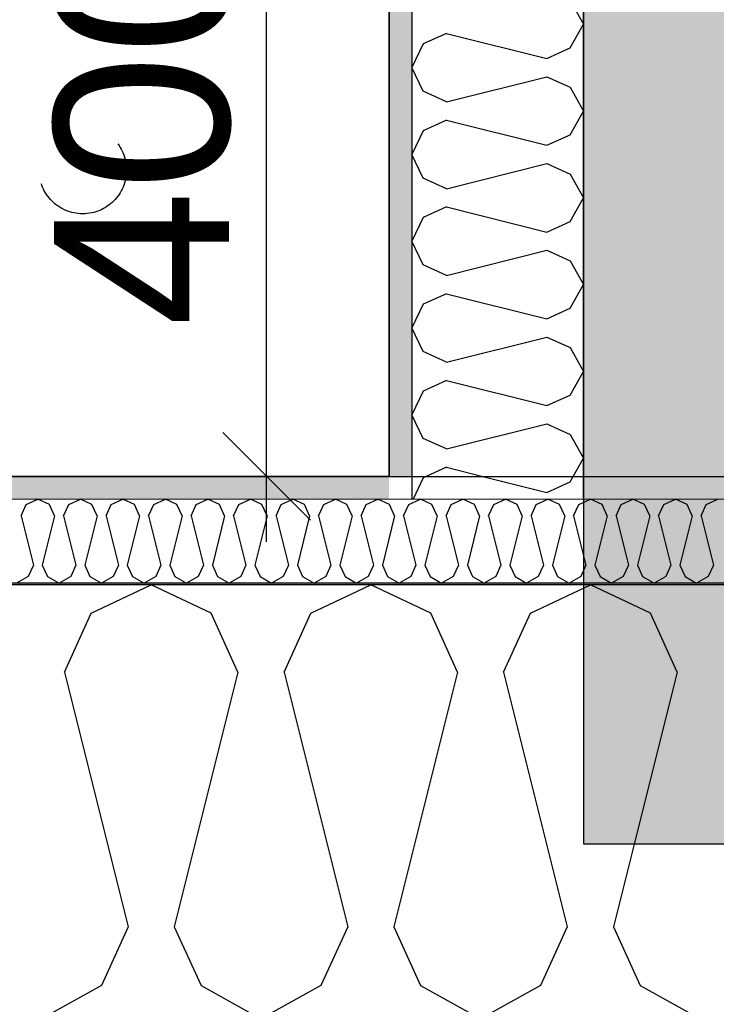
# Model space of a CAD drawing. Header units: millimetres. Extents: x -5000 to 341424, y -9235 to 550260.
# Tile 248 of 256: x 316569 to 316967, y 345146 to 345709. Entities that reach past the tile are written whole.
import ezdxf
from ezdxf.enums import TextEntityAlignment as Align

# ---------------------------------------------------------------- set-up
doc = ezdxf.new("R2010")
doc.units = ezdxf.units.MM
doc.header["$LTSCALE"] = 0.5
doc.header["$MEASUREMENT"] = 0
doc.linetypes.add('PLINE', pattern=[0])
doc.linetypes.add('Små Stiplet', pattern=[282.222222, 141.111111, -141.111111])
for name, color, linetype in [('232- Ikke-bærende yttervegger (Skravur)(Nye konstruksjoner)', 7, 'Continuous'), ('232- Ikke-bærende yttervegger(Nye konstruksjoner)', 7, 'Continuous'), ('242- Ikke-bærende innervegger (Skravur)(Nye konstruksjoner)', 7, 'Continuous'), ('242- Ikke-bærende innervegger(Nye konstruksjoner)', 7, 'Continuous'), ('257- Systemhimlinger (Skravur)(Nye konstruksjoner)', 7, 'Continuous'), ('257- Systemhimlinger(Nye konstruksjoner)', 7, 'Continuous'), ('315- Utstyr for sanitærinstallasjoner(Nye konstruksjoner)', 7, 'Continuous'), ('842-M___1_50 Målsetting bygning', 7, 'Continuous'), ('842-M___1_50 Målsetting bygning(Nye konstruksjoner)', 7, 'Continuous'), ('862- M___Nettoareal(Nye konstruksjoner)', 7, 'Continuous'), ('862- M___Nettoareal(Polylinje)(Nye konstruksjoner)', 7, 'Continuous'), ('862- M___Nettoareal(Tekst)(Nye konstruksjoner)', 7, 'Continuous')]:
    doc.layers.add(name, color=color, linetype=linetype)
doc.layers.add('236- Innvendig kledning og overflate(Nye konstruksjoner)', color=7, linetype='Continuous', lineweight=0)
doc.styles.add('GENERATED_STYLE_1', font='txt')
doc.styles.add('GENERATED_STYLE_3', font='arial.ttf')
doc.dimstyles.new('GENERATED_STYLE__2', dxfattribs={"dimtxt": 100, "dimasz": 95, "dimexe": 0.18, "dimexo": 0.0625, "dimgap": 0, "dimtad": 1, "dimtih": 1, "dimtoh": 1, "dimdec": 0, "dimzin": 0, "dimdsep": 46, "dimtxsty": 'GENERATED_STYLE_3', "dimblk": 'ARROWHEAD_6', "dimblk1": 'ARROWHEAD_6', "dimblk2": 'ARROWHEAD_6', "dimcen": 0.09, "dimse1": 1, "dimse2": 1, "dimclrd": 256, "dimclre": 256, "dimclrt": 256, "dimadec": 1, "dimazin": 0, "dimtfac": 1, "dimtdec": 4, "dimtmove": 0, "dimatfit": 3, "dimfxl": 1, "dimtolj": 1, "dimtzin": 0, "dimarcsym": 0})
doc.dimstyles.new('GENERATED_STYLE__3', dxfattribs={"dimtxt": 100, "dimasz": 95, "dimexe": 0.18, "dimexo": 0.0625, "dimgap": 0, "dimtad": 1, "dimdec": 0, "dimzin": 0, "dimdsep": 46, "dimtxsty": 'GENERATED_STYLE_3', "dimblk": 'ARROWHEAD_6', "dimblk1": 'ARROWHEAD_6', "dimblk2": 'ARROWHEAD_6', "dimcen": 0.09, "dimse1": 1, "dimse2": 1, "dimclrd": 256, "dimclre": 256, "dimclrt": 256, "dimadec": 1, "dimazin": 0, "dimtfac": 1, "dimtdec": 4, "dimtmove": 2, "dimatfit": 3, "dimfxl": 1, "dimtolj": 1, "dimtzin": 0, "dimarcsym": 0})
doc.dimstyles.new('GENERATED_STYLE__4', dxfattribs={"dimtxt": 100, "dimasz": 95, "dimexe": 0.18, "dimexo": 0.0625, "dimgap": 0, "dimtad": 1, "dimdec": 0, "dimzin": 0, "dimdsep": 46, "dimtxsty": 'GENERATED_STYLE_3', "dimblk": 'ARROWHEAD_6', "dimblk1": 'ARROWHEAD_6', "dimblk2": 'ARROWHEAD_6', "dimcen": 0.09, "dimse1": 1, "dimse2": 1, "dimclrd": 256, "dimclre": 256, "dimclrt": 256, "dimadec": 1, "dimazin": 0, "dimtfac": 1, "dimtdec": 4, "dimtmove": 0, "dimatfit": 3, "dimfxl": 1, "dimtolj": 1, "dimtzin": 0, "dimarcsym": 0})
doc.dimstyles.new('GENERATED_STYLE__7', dxfattribs={"dimtxt": 100, "dimasz": 47.5, "dimexe": 0.18, "dimexo": 0.0625, "dimgap": 0, "dimtad": 1, "dimdec": 0, "dimzin": 0, "dimdsep": 46, "dimtxsty": 'GENERATED_STYLE_3', "dimblk": 'ARROWHEAD_6', "dimblk1": 'ARROWHEAD_6', "dimblk2": 'ARROWHEAD_6', "dimcen": 0.09, "dimse1": 1, "dimse2": 1, "dimclrd": 256, "dimclre": 256, "dimclrt": 256, "dimadec": 1, "dimazin": 0, "dimtfac": 1, "dimtdec": 4, "dimtmove": 0, "dimatfit": 3, "dimfxl": 1, "dimtolj": 1, "dimtzin": 0, "dimarcsym": 0})
pattern_1 = [(0, (0, 0), (0, 43.30127), [0, -25]), (0, (12.5, 21.65), (0, 43.30127), [0, -25])]

# ---------------------------------------------------------------- blocks, each defined once
blk = doc.blocks.new('Fellesrom Bygg A__6', base_point=(315918.65, 340263.57))
at = {"layer": '862- M___Nettoareal(Polylinje)(Nye konstruksjoner)', "linetype": 'PLINE', "flags": 128}
blk.add_lwpolyline([(308760.9, 343747.84), (314360.91, 343747.84), (314360.9, 345447.84), (320651.08, 345447.84), (322731.94, 342583.79), (328296.39, 346626.6), (331088.37, 342783.77), (332481.53, 343795.96), (325033.05, 354047.84), (312360.9, 354047.84), (312360.9, 352047.84), (308760.9, 352047.84)], close=True, dxfattribs=at)
at = {"layer": '862- M___Nettoareal(Tekst)(Nye konstruksjoner)', "style": 'GENERATED_STYLE_1'}
for tag, p in [('DUMMY_861', (316456.16, 340451.8)), ('ROOM_NAME', (315381.14, 340406.05)), ('DUMMY_862', (315381.14, 340263.57))]:
    blk.add_attdef(tag, text='', height=100, dxfattribs=at).set_placement(p, align=Align.TOP_LEFT)
blk = doc.blocks.new('HCWC_DUSJ__20', base_point=(315241.89, 346753.11))
at = {"layer": '862- M___Nettoareal(Polylinje)(Nye konstruksjoner)', "linetype": 'PLINE', "flags": 128}
blk.add_lwpolyline([(316779.91, 345447.84), (316779.91, 348047.84), (314484.9, 348047.84), (314484.9, 345447.84)], close=True, dxfattribs=at)
at = {"layer": '862- M___Nettoareal(Tekst)(Nye konstruksjoner)', "style": 'GENERATED_STYLE_1'}
for tag, p in [('DUMMY_861', (315633.43, 346941.35)), ('ROOM_NAME', (314850.34, 346891.53)), ('DUMMY_862', (314850.34, 346753.11))]:
    blk.add_attdef(tag, text='', height=100, dxfattribs=at).set_placement(p, align=Align.TOP_LEFT)
blk = doc.blocks.new('*X350')
at = {"layer": '242- Ikke-bærende innervegger (Skravur)(Nye konstruksjoner)', "linetype": 'PLINE'}
for p, q in [((316799.31, 345447.01), (316793.55, 345434.84)), ((316801.14, 345447.84), (316799.31, 345447.01)), ((316833.43, 345447.84), (316870.07, 345438.68)), ((316870.07, 345438.68), (316883.35, 345444.72)), ((316883.35, 345444.72), (316885.09, 345447.84))]:
    blk.add_line(p, q, dxfattribs=at)
blk = doc.blocks.new('*X351')
at = {"layer": '242- Ikke-bærende innervegger (Skravur)(Nye konstruksjoner)', "linetype": 'PLINE'}
for p, q in [((316883.35, 345719.67), (316890.91, 345706.13)), ((316883.35, 345692.6), (316890.91, 345706.13)), ((316812.59, 345700.93), (316799.31, 345694.89)), ((316812.59, 345700.93), (316870.07, 345686.55)), ((316799.31, 345694.89), (316792.91, 345681.35)), ((316870.07, 345686.55), (316883.35, 345692.6)), ((316799.31, 345667.81), (316792.91, 345681.35)), ((316812.59, 345661.77), (316870.07, 345676.14)), ((316870.07, 345676.14), (316883.35, 345670.1)), ((316883.35, 345670.1), (316890.91, 345656.56)), ((316812.59, 345661.77), (316799.31, 345667.81)), ((316883.35, 345643.02), (316890.91, 345656.56)), ((316812.59, 345651.35), (316799.31, 345645.31)), ((316812.59, 345651.35), (316870.07, 345636.98)), ((316799.31, 345645.31), (316792.91, 345631.77)), ((316870.07, 345636.98), (316883.35, 345643.02)), ((316799.31, 345618.23), (316792.91, 345631.77)), ((316812.59, 345612.19), (316870.07, 345626.56)), ((316870.07, 345626.56), (316883.35, 345620.52)), ((316883.35, 345620.52), (316890.91, 345606.99)), ((316812.59, 345612.19), (316799.31, 345618.23)), ((316883.35, 345593.45), (316890.91, 345606.99)), ((316812.59, 345601.78), (316799.31, 345595.74)), ((316812.59, 345601.78), (316870.07, 345587.41)), ((316799.31, 345595.74), (316792.91, 345582.2)), ((316870.07, 345587.41), (316883.35, 345593.45)), ((316799.31, 345568.66), (316792.91, 345582.2)), ((316812.59, 345562.62), (316870.07, 345576.99)), ((316870.07, 345576.99), (316883.35, 345570.95)), ((316812.59, 345562.62), (316799.31, 345568.66)), ((316883.35, 345570.95), (316890.91, 345557.41)), ((316883.35, 345543.87), (316890.91, 345557.41)), ((316812.59, 345552.2), (316799.31, 345546.16)), ((316812.59, 345552.2), (316870.07, 345537.83)), ((316799.31, 345546.16), (316792.91, 345532.62)), ((316870.07, 345537.83), (316883.35, 345543.87)), ((316799.31, 345519.09), (316792.91, 345532.62)), ((316812.59, 345513.04), (316870.07, 345527.42)), ((316870.07, 345527.42), (316883.35, 345521.38)), ((316812.59, 345513.04), (316799.31, 345519.09)), ((316883.35, 345521.38), (316890.91, 345507.84)), ((316883.35, 345494.3), (316890.91, 345507.84)), ((316812.59, 345502.63), (316799.31, 345496.59)), ((316812.59, 345502.63), (316870.07, 345488.26)), ((316799.31, 345496.59), (316792.91, 345483.05)), ((316870.07, 345488.26), (316883.35, 345494.3)), ((316799.31, 345469.51), (316792.91, 345483.05)), ((316812.59, 345463.47), (316870.07, 345477.84)), ((316870.07, 345477.84), (316883.35, 345471.8)), ((316812.59, 345463.47), (316799.31, 345469.51)), ((316883.35, 345471.8), (316890.91, 345458.26)), ((316885.09, 345447.84), (316890.91, 345458.26)), ((316812.59, 345453.05), (316801.14, 345447.84)), ((316812.59, 345453.05), (316833.43, 345447.84))]:
    blk.add_line(p, q, dxfattribs=at)
blk = doc.blocks.new('*X454')
at = {"layer": '232- Ikke-bærende yttervegger (Skravur)(Nye konstruksjoner)', "linetype": 'PLINE'}
for p, q in [((316572.6, 345431.71), (316579.23, 345434.84)), ((316585.86, 345431.71), (316579.23, 345434.84)), ((316596.88, 345431.71), (316603.51, 345434.84)), ((316610.14, 345431.71), (316603.51, 345434.84)), ((316621.16, 345431.71), (316627.79, 345434.84)), ((316634.42, 345431.71), (316627.79, 345434.84)), ((316645.44, 345431.71), (316652.07, 345434.84)), ((316658.7, 345431.71), (316652.07, 345434.84)), ((316669.72, 345431.71), (316676.36, 345434.84)), ((316682.99, 345431.71), (316676.36, 345434.84)), ((316694.01, 345431.71), (316700.64, 345434.84)), ((316707.27, 345431.71), (316700.64, 345434.84)), ((316718.29, 345431.71), (316724.92, 345434.84)), ((316731.55, 345431.71), (316724.92, 345434.84)), ((316742.57, 345431.71), (316749.2, 345434.84)), ((316755.83, 345431.71), (316749.2, 345434.84)), ((316766.85, 345431.71), (316773.48, 345434.84)), ((316780.11, 345431.71), (316773.48, 345434.84)), ((316791.13, 345431.71), (316797.76, 345434.84)), ((316804.39, 345431.71), (316797.76, 345434.84)), ((316815.41, 345431.71), (316822.04, 345434.84)), ((316828.67, 345431.71), (316822.04, 345434.84)), ((316839.69, 345431.71), (316846.32, 345434.84)), ((316852.96, 345431.71), (316846.32, 345434.84)), ((316863.97, 345431.71), (316870.61, 345434.84)), ((316877.24, 345431.71), (316870.61, 345434.84)), ((316888.26, 345431.71), (316894.89, 345434.84)), ((316901.52, 345431.71), (316894.89, 345434.84)), ((316912.54, 345431.71), (316919.17, 345434.84)), ((316925.8, 345431.71), (316919.17, 345434.84)), ((316936.82, 345431.71), (316943.45, 345434.84)), ((316950.08, 345431.71), (316943.45, 345434.84)), ((316961.1, 345431.71), (316967.73, 345434.84)), ((316569.64, 345425.2), (316572.6, 345431.71)), ((316588.82, 345425.2), (316585.86, 345431.71)), ((316593.92, 345425.2), (316596.88, 345431.71)), ((316613.1, 345425.2), (316610.14, 345431.71)), ((316618.2, 345425.2), (316621.16, 345431.71)), ((316637.38, 345425.2), (316634.42, 345431.71)), ((316642.48, 345425.2), (316645.44, 345431.71)), ((316661.66, 345425.2), (316658.7, 345431.71)), ((316666.77, 345425.2), (316669.72, 345431.71)), ((316685.95, 345425.2), (316682.99, 345431.71)), ((316691.05, 345425.2), (316694.01, 345431.71)), ((316710.23, 345425.2), (316707.27, 345431.71)), ((316715.33, 345425.2), (316718.29, 345431.71)), ((316734.51, 345425.2), (316731.55, 345431.71)), ((316739.61, 345425.2), (316742.57, 345431.71)), ((316758.79, 345425.2), (316755.83, 345431.71)), ((316763.89, 345425.2), (316766.85, 345431.71)), ((316783.07, 345425.2), (316780.11, 345431.71)), ((316788.17, 345425.2), (316791.13, 345431.71)), ((316807.35, 345425.2), (316804.39, 345431.71)), ((316812.45, 345425.2), (316815.41, 345431.71)), ((316831.63, 345425.2), (316828.67, 345431.71)), ((316836.73, 345425.2), (316839.69, 345431.71)), ((316855.91, 345425.2), (316852.96, 345431.71)), ((316861.02, 345425.2), (316863.97, 345431.71)), ((316880.2, 345425.2), (316877.24, 345431.71)), ((316885.3, 345425.2), (316888.26, 345431.71)), ((316904.48, 345425.2), (316901.52, 345431.71)), ((316909.58, 345425.2), (316912.54, 345431.71)), ((316928.76, 345425.2), (316925.8, 345431.71)), ((316933.86, 345425.2), (316936.82, 345431.71)), ((316953.04, 345425.2), (316950.08, 345431.71)), ((316958.14, 345425.2), (316961.1, 345431.71)), ((316569.64, 345425.2), (316576.68, 345397.05)), ((316588.82, 345425.2), (316581.78, 345397.05)), ((316593.92, 345425.2), (316600.96, 345397.05)), ((316613.1, 345425.2), (316606.06, 345397.05)), ((316618.2, 345425.2), (316625.24, 345397.05)), ((316637.38, 345425.2), (316630.34, 345397.05)), ((316642.48, 345425.2), (316649.52, 345397.05)), ((316661.66, 345425.2), (316654.62, 345397.05)), ((316666.77, 345425.2), (316673.8, 345397.05)), ((316685.95, 345425.2), (316678.91, 345397.05)), ((316691.05, 345425.2), (316698.09, 345397.05)), ((316710.23, 345425.2), (316703.19, 345397.05)), ((316715.33, 345425.2), (316722.37, 345397.05)), ((316734.51, 345425.2), (316727.47, 345397.05)), ((316739.61, 345425.2), (316746.65, 345397.05)), ((316758.79, 345425.2), (316751.75, 345397.05)), ((316763.89, 345425.2), (316770.93, 345397.05)), ((316783.07, 345425.2), (316776.03, 345397.05)), ((316788.17, 345425.2), (316795.21, 345397.05)), ((316807.35, 345425.2), (316800.31, 345397.05)), ((316812.45, 345425.2), (316819.49, 345397.05)), ((316831.63, 345425.2), (316824.59, 345397.05)), ((316836.73, 345425.2), (316843.77, 345397.05)), ((316855.91, 345425.2), (316848.87, 345397.05)), ((316861.02, 345425.2), (316868.05, 345397.05)), ((316880.2, 345425.2), (316873.16, 345397.05)), ((316885.3, 345425.2), (316892.34, 345397.05)), ((316904.48, 345425.2), (316897.44, 345397.05)), ((316909.58, 345425.2), (316916.62, 345397.05)), ((316928.76, 345425.2), (316921.72, 345397.05)), ((316933.86, 345425.2), (316940.9, 345397.05)), ((316953.04, 345425.2), (316946, 345397.05)), ((316958.14, 345425.2), (316965.18, 345397.05)), ((316576.68, 345397.05), (316573.72, 345390.54)), ((316581.78, 345397.05), (316584.74, 345390.54)), ((316600.96, 345397.05), (316598, 345390.54)), ((316606.06, 345397.05), (316609.02, 345390.54)), ((316625.24, 345397.05), (316622.28, 345390.54)), ((316630.34, 345397.05), (316633.3, 345390.54)), ((316649.52, 345397.05), (316646.56, 345390.54)), ((316654.62, 345397.05), (316657.58, 345390.54)), ((316673.8, 345397.05), (316670.85, 345390.54)), ((316678.91, 345397.05), (316681.86, 345390.54)), ((316698.09, 345397.05), (316695.13, 345390.54)), ((316703.19, 345397.05), (316706.15, 345390.54)), ((316722.37, 345397.05), (316719.41, 345390.54)), ((316727.47, 345397.05), (316730.43, 345390.54)), ((316746.65, 345397.05), (316743.69, 345390.54)), ((316751.75, 345397.05), (316754.71, 345390.54)), ((316770.93, 345397.05), (316767.97, 345390.54)), ((316776.03, 345397.05), (316778.99, 345390.54)), ((316795.21, 345397.05), (316792.25, 345390.54)), ((316800.31, 345397.05), (316803.27, 345390.54)), ((316819.49, 345397.05), (316816.53, 345390.54)), ((316824.59, 345397.05), (316827.55, 345390.54)), ((316843.77, 345397.05), (316840.81, 345390.54)), ((316848.87, 345397.05), (316851.83, 345390.54)), ((316868.05, 345397.05), (316865.1, 345390.54)), ((316873.16, 345397.05), (316876.12, 345390.54)), ((316892.34, 345397.05), (316889.38, 345390.54)), ((316897.44, 345397.05), (316900.4, 345390.54)), ((316916.62, 345397.05), (316913.66, 345390.54)), ((316921.72, 345397.05), (316924.68, 345390.54)), ((316940.9, 345397.05), (316937.94, 345390.54)), ((316946, 345397.05), (316948.96, 345390.54)), ((316965.18, 345397.05), (316962.22, 345390.54)), ((316573.72, 345390.54), (316567.09, 345386.84)), ((316584.74, 345390.54), (316591.37, 345386.84)), ((316598, 345390.54), (316591.37, 345386.84)), ((316609.02, 345390.54), (316615.65, 345386.84)), ((316622.28, 345390.54), (316615.65, 345386.84)), ((316633.3, 345390.54), (316639.93, 345386.84)), ((316646.56, 345390.54), (316639.93, 345386.84)), ((316657.58, 345390.54), (316664.21, 345386.84)), ((316670.85, 345390.54), (316664.21, 345386.84)), ((316681.86, 345390.54), (316688.5, 345386.84)), ((316695.13, 345390.54), (316688.5, 345386.84)), ((316706.15, 345390.54), (316712.78, 345386.84)), ((316719.41, 345390.54), (316712.78, 345386.84)), ((316730.43, 345390.54), (316737.06, 345386.84)), ((316743.69, 345390.54), (316737.06, 345386.84)), ((316754.71, 345390.54), (316761.34, 345386.84)), ((316767.97, 345390.54), (316761.34, 345386.84)), ((316778.99, 345390.54), (316785.62, 345386.84)), ((316792.25, 345390.54), (316785.62, 345386.84)), ((316803.27, 345390.54), (316809.9, 345386.84)), ((316816.53, 345390.54), (316809.9, 345386.84)), ((316827.55, 345390.54), (316834.18, 345386.84)), ((316840.81, 345390.54), (316834.18, 345386.84)), ((316851.83, 345390.54), (316858.46, 345386.84)), ((316865.1, 345390.54), (316858.46, 345386.84)), ((316876.12, 345390.54), (316882.75, 345386.84)), ((316889.38, 345390.54), (316882.75, 345386.84)), ((316900.4, 345390.54), (316907.03, 345386.84)), ((316913.66, 345390.54), (316907.03, 345386.84)), ((316924.68, 345390.54), (316931.31, 345386.84)), ((316937.94, 345390.54), (316931.31, 345386.84)), ((316948.96, 345390.54), (316955.59, 345386.84)), ((316962.22, 345390.54), (316955.59, 345386.84))]:
    blk.add_line(p, q, dxfattribs=at)
blk = doc.blocks.new('*X457')
at = {"layer": '232- Ikke-bærende yttervegger (Skravur)(Nye konstruksjoner)', "linetype": 'PLINE'}
for p, q in [((316609.72, 345369.63), (316643.98, 345385.84)), ((316678.24, 345369.63), (316643.98, 345385.84)), ((316735.17, 345369.63), (316769.43, 345385.84)), ((316803.69, 345369.63), (316769.43, 345385.84)), ((316860.63, 345369.63), (316894.89, 345385.84)), ((316929.15, 345369.63), (316894.89, 345385.84)), ((316594.43, 345336.04), (316609.72, 345369.63)), ((316693.53, 345336.04), (316678.24, 345369.63)), ((316719.89, 345336.04), (316735.17, 345369.63)), ((316818.98, 345336.04), (316803.69, 345369.63)), ((316845.34, 345336.04), (316860.63, 345369.63)), ((316944.43, 345336.04), (316929.15, 345369.63)), ((316594.43, 345336.04), (316630.8, 345190.56)), ((316693.53, 345336.04), (316657.16, 345190.56)), ((316719.89, 345336.04), (316756.25, 345190.56)), ((316818.98, 345336.04), (316782.61, 345190.56)), ((316845.34, 345336.04), (316881.71, 345190.56)), ((316944.43, 345336.04), (316908.07, 345190.56)), ((316630.8, 345190.56), (316615.51, 345156.96)), ((316657.16, 345190.56), (316672.45, 345156.96)), ((316756.25, 345190.56), (316740.97, 345156.96)), ((316782.61, 345190.56), (316797.9, 345156.96)), ((316881.71, 345190.56), (316866.42, 345156.96)), ((316908.07, 345190.56), (316923.35, 345156.96)), ((316615.51, 345156.96), (316581.25, 345137.84)), ((316672.45, 345156.96), (316706.71, 345137.84)), ((316740.97, 345156.96), (316706.71, 345137.84)), ((316797.9, 345156.96), (316832.16, 345137.84)), ((316866.42, 345156.96), (316832.16, 345137.84)), ((316923.35, 345156.96), (316957.61, 345137.84))]:
    blk.add_line(p, q, dxfattribs=at)
blk = doc.blocks.new('*D762')
at = {"layer": '842-M___1_50 Målsetting bygning', "linetype": 'PLINE'}
for p, q in [((313783.18, 345435.84), (313883.18, 345335.84)), ((313926.93, 345385.84), (313739.43, 345385.84)), ((313833.18, 345137.84), (313833.18, 345385.84)), ((313783.18, 345187.84), (313883.18, 345087.84)), ((313926.93, 345137.84), (313739.43, 345137.84)), ((313833.18, 345062.84), (313833.18, 345137.84))]:
    blk.add_line(p, q, dxfattribs=at)
at = {"layer": '842-M___1_50 Målsetting bygning', "insert": (313813.18, 345147.44), "char_height": 100, "attachment_point": 7, "rotation": 90, "style": 'GENERATED_STYLE_3'}
blk.add_mtext('\\A1;{\\pql;\\fArial|b0|i0|c0|p0;\\W1.000000;248}', dxfattribs=at)
blk = doc.blocks.new('ARROWHEAD_6')
at = {"linetype": 'Continuous'}
for p, q in [((-0.5, -0.5), (0.5, 0.5)), ((0, 0), (-1, 0))]:
    blk.add_line(p, q, dxfattribs=at)
blk = doc.blocks.new('*D763')
at = {"layer": '842-M___1_50 Målsetting bygning', "linetype": 'PLINE'}
for p, q in [((313783.18, 346341.84), (313883.18, 346241.84)), ((313926.93, 346291.84), (313739.43, 346291.84)), ((313833.18, 345385.84), (313833.18, 346291.84)), ((313783.18, 345435.84), (313883.18, 345335.84)), ((313926.93, 345385.84), (313739.43, 345385.84))]:
    blk.add_line(p, q, dxfattribs=at)
at = {"layer": '842-M___1_50 Målsetting bygning', "insert": (313813.18, 345724.43), "char_height": 100, "attachment_point": 7, "rotation": 90, "style": 'GENERATED_STYLE_3'}
blk.add_mtext('\\A1;{\\pql;\\fArial|b0|i0|c0|p0;\\W1.000000;906}', dxfattribs=at)
blk = doc.blocks.new('*D822')
at = {"layer": '842-M___1_50 Målsetting bygning', "linetype": 'PLINE'}
for p, q in [((314670.91, 344313.32), (314670.91, 344500.82)), ((316890.91, 344313.32), (316890.91, 344500.82)), ((314720.91, 344457.07), (314620.91, 344357.07)), ((316940.91, 344457.07), (316840.91, 344357.07)), ((314670.91, 344407.07), (316890.91, 344407.07))]:
    blk.add_line(p, q, dxfattribs=at)
at = {"layer": '842-M___1_50 Målsetting bygning', "char_height": 100, "attachment_point": 7, "style": 'GENERATED_STYLE_3'}
for s, insert in [('\\A1;{\\pql;\\fArial|b0|i0|c0|p0;\\W1.000000;2\xa0220}', (315609.31, 344427.07)), ('\\A1;{\\pql;\\fArial|b0|i0|c0|p0;\\W1.000000;220}', (316886.5, 344427.07))]:
    blk.add_mtext(s, dxfattribs=dict(at, insert=insert))
blk = doc.blocks.new('*D823')
at = {"layer": '842-M___1_50 Målsetting bygning', "linetype": 'PLINE'}
for p, q in [((316890.91, 344313.32), (316890.91, 344500.82)), ((317110.91, 344313.32), (317110.91, 344500.82)), ((316940.91, 344457.07), (316840.91, 344357.07)), ((317160.91, 344457.07), (317060.91, 344357.07)), ((316890.91, 344407.07), (317110.91, 344407.07))]:
    blk.add_line(p, q, dxfattribs=at)
blk = doc.blocks.new('*D947')
at = {"layer": '842-M___1_50 Målsetting bygning(Nye konstruksjoner)', "linetype": 'PLINE'}
for p, q in [((315967.12, 346397.84), (316067.12, 346297.84)), ((316110.87, 346347.84), (315923.37, 346347.84)), ((316017.12, 345447.84), (316017.12, 346347.84)), ((315967.12, 345497.84), (316067.12, 345397.84)), ((316110.87, 345447.84), (315923.37, 345447.84)), ((316017.12, 345372.84), (316017.12, 345447.84))]:
    blk.add_line(p, q, dxfattribs=at)
at = {"layer": '842-M___1_50 Målsetting bygning(Nye konstruksjoner)', "insert": (315997.12, 345783.44), "char_height": 100, "attachment_point": 7, "rotation": 90, "style": 'GENERATED_STYLE_3'}
blk.add_mtext('\\A1;{\\pql;\\fArial|b0|i0|c0|p0;\\W1.000000;900}', dxfattribs=at)
blk = doc.blocks.new('*D982')
at = {"layer": '842-M___1_50 Målsetting bygning', "linetype": 'PLINE'}
for p, q in [((315070.89, 345435.84), (315170.89, 345335.84)), ((315214.64, 345385.84), (315027.14, 345385.84)), ((315120.89, 345137.84), (315120.89, 345385.84)), ((315070.89, 345187.84), (315170.89, 345087.84)), ((315214.64, 345137.84), (315027.14, 345137.84)), ((315120.89, 345062.84), (315120.89, 345137.84))]:
    blk.add_line(p, q, dxfattribs=at)
at = {"layer": '842-M___1_50 Målsetting bygning', "insert": (315100.89, 345147.44), "char_height": 100, "attachment_point": 7, "rotation": 90, "style": 'GENERATED_STYLE_3'}
blk.add_mtext('\\A1;{\\pql;\\fArial|b0|i0|c0|p0;\\W1.000000;248}', dxfattribs=at)
blk = doc.blocks.new('*D983')
at = {"layer": '842-M___1_50 Målsetting bygning', "linetype": 'PLINE'}
for p, q in [((315070.89, 348110.84), (315170.89, 348010.84)), ((315214.64, 348060.84), (315027.14, 348060.84)), ((315120.89, 345385.84), (315120.89, 348060.84)), ((315070.89, 345435.84), (315170.89, 345335.84)), ((315214.64, 345385.84), (315027.14, 345385.84))]:
    blk.add_line(p, q, dxfattribs=at)
at = {"layer": '842-M___1_50 Målsetting bygning', "char_height": 100, "attachment_point": 7, "rotation": 90, "style": 'GENERATED_STYLE_3'}
for s, insert in [('\\A1;{\\pql;\\fArial|b0|i0|c0|p0;\\W1.000000;98}', (315099.46, 347904.62)), ('\\A1;{\\pql;\\fArial|b0|i0|c0|p0;\\W1.000000;2\xa0675}', (315099.46, 346976.09))]:
    blk.add_mtext(s, dxfattribs=dict(at, insert=insert))
blk = doc.blocks.new('*D1056')
at = {"layer": '257- Systemhimlinger(Nye konstruksjoner)', "linetype": 'PLINE'}
for p, q in [((316684.92, 345872.84), (316734.92, 345822.84)), ((316756.79, 345847.84), (316663.04, 345847.84)), ((316709.92, 345447.84), (316709.92, 345847.84)), ((316684.92, 345472.84), (316734.92, 345422.84)), ((316756.79, 345447.84), (316663.04, 345447.84)), ((316709.92, 345410.34), (316709.92, 345447.84))]:
    blk.add_line(p, q, dxfattribs=at)
at = {"layer": '257- Systemhimlinger(Nye konstruksjoner)', "insert": (316689.92, 345533.44), "char_height": 100, "attachment_point": 7, "rotation": 90, "style": 'GENERATED_STYLE_3'}
blk.add_mtext('\\A1;{\\pql;\\fArial|b0|i0|c0|p0;\\W1.000000;400}', dxfattribs=at)
blk = doc.blocks.new('Dusjkabinett[308]', base_point=(316329.91, 345897.84))
at = {"layer": '315- Utstyr for sanitærinstallasjoner(Nye konstruksjoner)', "linetype": 'Små Stiplet'}
blk.add_circle((316604.91, 345622.84), 25, dxfattribs=at)

msp = doc.modelspace()

# ---------------------------------------------------------------- hatches: boundary and pattern name
at = {"layer": '232- Ikke-bærende yttervegger (Skravur)(Nye konstruksjoner)', "linetype": 'Continuous'}
h = msp.add_hatch(dxfattribs=at)
h.set_pattern_fill('Betong_strukturell', color=256, style=0, pattern_type=2)
h.set_pattern_definition([(270, (0, 0), (311.76916, 0), [30, -150.00001]), (270, (155.9, -90), (311.76916, 0), [30, -150.00001]), (330, (0, 0), (155.88458, 270.00001), [30, -150.00001]), (330, (-3e-14, -180), (155.88458, 270.00001), [30, -150.00001]), (30, (-6e-15, -30), (-155.88458, 270.00001), [30, -150.00001]), (30, (-4e-14, -210), (-155.88458, 270.00001), [30, -150.00001]), (270, (30, -6e-15), (60.0000024, 0), [0, -60.000002, 0, -90.000004]), (315, (30, -30), (42.4264086, 42.4264086), [0, -45.000002, 0, -75.000003])])
h.paths.add_polyline_path([(316890.9, 345237.84), (317110.9, 345237.84), (317110.9, 352589.86), (316890.9, 352589.86)])
h = msp.add_hatch(dxfattribs=at)
h.set_pattern_fill('Prikker_tett', color=256, style=0, pattern_type=2)
h.set_pattern_definition(pattern_1)
h.paths.add_polyline_path([(314373.91, 345447.84), (314373.91, 345434.84), (316779.91, 345434.84), (316779.91, 345447.84)])
h = msp.add_hatch(dxfattribs=at)
h.set_pattern_fill('Prikker_tett', color=256, style=0, pattern_type=2)
h.set_pattern_definition(pattern_1)
h.paths.add_polyline_path([(316792.9, 345447.84), (316779.91, 345447.84), (316779.91, 345434.84), (316792.9, 345434.84)])
h = msp.add_hatch(dxfattribs=at)
h.set_pattern_fill('Prikker_tett', color=256, style=0, pattern_type=2)
h.set_pattern_definition(pattern_1)
h.paths.add_polyline_path([(316890.9, 345434.84), (317810.77, 345434.84), (317810.77, 345447.84), (316890.9, 345447.84)])
msp.add_hatch(color=256, dxfattribs=at).paths.add_polyline_path([(314422.91, 345386.84), (314422.91, 345385.84), (317810.77, 345385.84), (317810.77, 345386.84)])
at = {"layer": '242- Ikke-bærende innervegger (Skravur)(Nye konstruksjoner)', "linetype": 'Continuous'}
h = msp.add_hatch(dxfattribs=at)
h.set_pattern_fill('Prikker_tett', color=256, style=0, pattern_type=2)
h.set_pattern_definition(pattern_1)
h.paths.add_polyline_path([(316779.91, 348047.84), (316779.91, 345447.84), (316792.9, 345447.84), (316792.9, 348047.84)])

# ---------------------------------------------------------------- linework, layer by layer
at = {"layer": '232- Ikke-bærende yttervegger(Nye konstruksjoner)', "linetype": 'PLINE'}
for p, q in [((316792.9, 345447.84), (316792.9, 345434.84)), ((316792.9, 345447.84), (316792.9, 345434.84)), ((316890.9, 345434.84), (316890.9, 345447.84)), ((316890.9, 345434.84), (316890.9, 345447.84)), ((317810.77, 345386.84), (314422.91, 345386.84)), ((317810.77, 345385.84), (314670.91, 345385.84))]:
    msp.add_line(p, q, dxfattribs=at)
at = {"layer": '232- Ikke-bærende yttervegger(Nye konstruksjoner)', "linetype": 'PLINE', "flags": 128}
for points in [[(316890.9, 349227.84), (316890.9, 345237.84)], [(316890.9, 345237.84), (317110.9, 345237.84)]]:
    msp.add_lwpolyline(points, dxfattribs=at)
at = {"layer": '236- Innvendig kledning og overflate(Nye konstruksjoner)', "linetype": 'PLINE'}
for p, q in [((316792.9, 345434.84), (314421.91, 345434.84)), ((316792.9, 345434.84), (316890.9, 345434.84)), ((316792.9, 345434.84), (316890.9, 345434.84)), ((317810.77, 345434.84), (316890.9, 345434.84))]:
    msp.add_line(p, q, dxfattribs=at)
at = {"layer": '236- Innvendig kledning og overflate(Nye konstruksjoner)', "linetype": 'PLINE', "flags": 128}
for points in [[(316779.91, 348047.84), (316779.91, 345447.84)], [(316779.91, 345447.84), (314373.91, 345447.84)], [(317810.77, 345447.84), (316890.9, 345447.84)]]:
    msp.add_lwpolyline(points, dxfattribs=at)
at = {"layer": '242- Ikke-bærende innervegger(Nye konstruksjoner)', "linetype": 'PLINE'}
msp.add_line((316792.9, 348047.84), (316792.9, 345447.84), dxfattribs=at)
at = {"layer": '242- Ikke-bærende innervegger(Nye konstruksjoner)', "linetype": 'PLINE', "flags": 128}
msp.add_lwpolyline([(316890.9, 345447.84), (316890.9, 348047.84)], dxfattribs=at)
at = {"layer": '257- Systemhimlinger (Skravur)(Nye konstruksjoner)', "linetype": 'PLINE', "flags": 128}
msp.add_lwpolyline([(314484.9, 348047.84), (316779.91, 348047.84), (316779.91, 345447.84), (314484.9, 345447.84)], close=True, dxfattribs=at)

# ---------------------------------------------------------------- block references
at = {"layer": '232- Ikke-bærende yttervegger(Nye konstruksjoner)'}
for name in ['*X454', '*X457']:
    msp.add_blockref(name, (0, 0), dxfattribs=at)
at = {"layer": '242- Ikke-bærende innervegger(Nye konstruksjoner)'}
for name in ['*X351', '*X350']:
    msp.add_blockref(name, (0, 0), dxfattribs=at)
at = {"layer": '315- Utstyr for sanitærinstallasjoner(Nye konstruksjoner)', "linetype": 'Små Stiplet'}
msp.add_blockref('Dusjkabinett[308]', (316329.91, 345897.84), dxfattribs=at)
at = {"layer": '862- M___Nettoareal(Nye konstruksjoner)', "linetype": 'Continuous'}
for name, p in [('Fellesrom Bygg A__6', (315918.65, 340263.57)), ('HCWC_DUSJ__20', (315241.89, 346753.11))]:
    msp.add_blockref(name, p, dxfattribs=at)

# ---------------------------------------------------------------- dimensions: what is measured, and where the dimension line sits
at = {"layer": '257- Systemhimlinger(Nye konstruksjoner)', "linetype": 'Continuous'}
dim = msp.add_linear_dim(base=(316709.92, 345847.84), p1=(316779.91, 345447.84), p2=(315032.4, 345847.84), angle=90, dimstyle='GENERATED_STYLE__7', dxfattribs=at)
dim.commit()
dim.dimension.update_dxf_attribs({"geometry": '*D1056', "text_midpoint": (316639.92, 345647.59), "dimtype": 160, "text_rotation": 90})
at = {"layer": '842-M___1_50 Målsetting bygning', "linetype": 'Continuous'}
for base, p1, p2, picture, middle in [((316890.9, 344407.07), (314670.91, 344287.84), (316890.9, 349747.84), '*D822', (315780.85, 344477.07)), ((317110.9, 344407.07), (316890.9, 349747.84), (317110.9, 349747.84), '*D823', (317000.65, 344477.07))]:
    dim = msp.add_linear_dim(base=base, p1=p1, p2=p2, dimstyle='GENERATED_STYLE__2', dxfattribs=at)
    dim.commit()
    dim.dimension.update_dxf_attribs({"geometry": picture, "text_midpoint": middle, "dimtype": 160})
for base, p1, p2, dimstyle, picture, middle in [((315120.89, 348060.84), (317521.24, 345385.84), (315687.9, 348060.84), 'GENERATED_STYLE__3', '*D983', (315049.46, 347147.63)), ((313833.18, 346291.84), (317521.24, 345385.84), (314360.9, 346291.84), 'GENERATED_STYLE__4', '*D763', (313763.18, 345838.59)), ((313833.18, 345385.84), (317582.06, 345137.84), (317521.24, 345385.84), 'GENERATED_STYLE__4', '*D762', (313763.18, 345261.59)), ((315120.89, 345385.84), (317582.06, 345137.84), (317521.24, 345385.84), 'GENERATED_STYLE__4', '*D982', (315050.89, 345261.59))]:
    dim = msp.add_linear_dim(base=base, p1=p1, p2=p2, angle=90, dimstyle=dimstyle, dxfattribs=at)
    dim.commit()
    dim.dimension.update_dxf_attribs({"geometry": picture, "text_midpoint": middle, "dimtype": 160, "text_rotation": 90})
at = {"layer": '842-M___1_50 Målsetting bygning(Nye konstruksjoner)', "linetype": 'Continuous'}
dim = msp.add_linear_dim(base=(316017.12, 346347.84), p1=(316779.91, 345447.84), p2=(316779.91, 346347.84), angle=90, dimstyle='GENERATED_STYLE__4', dxfattribs=at)
dim.commit()
dim.dimension.update_dxf_attribs({"geometry": '*D947', "text_midpoint": (315947.12, 345897.59), "dimtype": 160, "text_rotation": 90})

doc.saveas('drawing.dxf')
